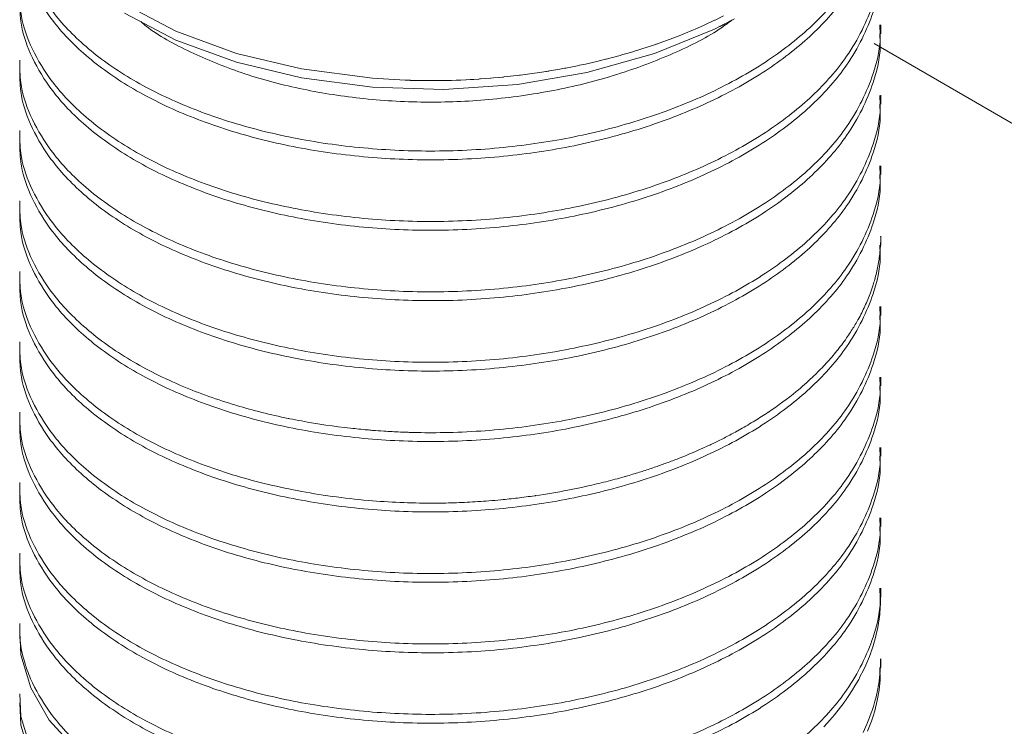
# Model space of a CAD drawing. Header units: millimetres. Extents: x 0 to 210, y 0 to 297.
# Tile 10 of 38: x 165 to 176, y 126 to 134. Entities that reach past the tile are written whole.
import ezdxf

# ---------------------------------------------------------------- set-up
doc = ezdxf.new("R2010")
doc.units = ezdxf.units.MM
doc.linetypes.add('HIDDEN', pattern=[1.905, 1.27, -0.635])
doc.layers.add('FORMAT', color=7, linetype='HIDDEN')

msp = doc.modelspace()

# ---------------------------------------------------------------- linework, layer by layer
at = {"color": 7, "linetype": 'Continuous', "lineweight": 15}
msp.add_line((198.144, 120.463), (174.782, 133.949), dxfattribs=at)
at = {"layer": 'FORMAT', "linetype": 'Continuous', "lineweight": 15}
for p, q in [((174.86, 134.063), (174.86, 134.165)), ((174.86, 133.246), (174.86, 133.349)), ((174.86, 132.43), (174.86, 132.532)), ((174.86, 131.613), (174.86, 131.715)), ((174.86, 130.797), (174.86, 130.899)), ((174.86, 129.98), (174.86, 130.082)), ((174.86, 129.164), (174.86, 129.266)), ((174.86, 128.347), (174.86, 128.449)), ((174.86, 127.531), (174.86, 127.633)), ((174.86, 126.714), (174.86, 126.816))]:
    msp.add_line(p, q, dxfattribs=at)
at = {"layer": 'FORMAT', "linetype": 'Continuous', "lineweight": 15, "flags": 128}
for points in [[(166.086, 134.404), (166.681, 134.092), (167.385, 133.835), (168.139, 133.655), (168.964, 133.546), (169.343, 133.524), (169.343, 133.524), (169.343, 133.524), (169.343, 133.524), (169.343, 133.524), (169.343, 133.524), (169.343, 133.524), (169.343, 133.524), (169.343, 133.524), (169.343, 133.524), (169.343, 133.524), (169.343, 133.524), (169.343, 133.524), (169.343, 133.524), (169.343, 133.524), (169.344, 133.524), (169.344, 133.524), (169.344, 133.524), (169.344, 133.524), (169.344, 133.524), (169.344, 133.524), (169.344, 133.524), (169.344, 133.524), (169.344, 133.524), (169.344, 133.524), (169.345, 133.524), (169.345, 133.524), (169.345, 133.524), (169.346, 133.524), (169.346, 133.524), (169.346, 133.524), (169.347, 133.524), (169.347, 133.524), (169.347, 133.524), (169.348, 133.524), (169.349, 133.524), (169.349, 133.524), (169.349, 133.524), (169.349, 133.524), (169.351, 133.524), (169.351, 133.524), (169.351, 133.524), (169.352, 133.524), (169.354, 133.524), (169.354, 133.524), (169.355, 133.524), (169.355, 133.524), (169.356, 133.524), (169.358, 133.524), (169.359, 133.524), (169.359, 133.524), (169.36, 133.524), (169.36, 133.524), (169.364, 133.524), (169.364, 133.524), (169.364, 133.524), (169.364, 133.524), (169.366, 133.524), (169.366, 133.524), (169.367, 133.524), (169.372, 133.523), (169.372, 133.523), (169.373, 133.523), (169.374, 133.523), (169.374, 133.523), (169.374, 133.523), (169.374, 133.523), (169.378, 133.523), (169.381, 133.523), (169.384, 133.523), (169.384, 133.523), (169.386, 133.523), (169.386, 133.523), (169.386, 133.523), (169.386, 133.523), (169.386, 133.523), (169.389, 133.523), (169.394, 133.523), (169.399, 133.523), (169.4, 133.523), (169.4, 133.523), (169.404, 133.522), (169.405, 133.522), (169.406, 133.522), (169.407, 133.522), (169.407, 133.522), (169.414, 133.522), (169.414, 133.522), (169.419, 133.522), (169.419, 133.522), (169.419, 133.522), (169.419, 133.522), (169.422, 133.522), (169.423, 133.522), (169.425, 133.522), (169.426, 133.522), (169.437, 133.522), (169.438, 133.522), (169.438, 133.522), (169.447, 133.521), (169.447, 133.521), (169.447, 133.521), (169.452, 133.521), (169.454, 133.521), (169.455, 133.521), (169.455, 133.521), (169.455, 133.521), (169.467, 133.521), (169.48, 133.521), (169.482, 133.521), (169.489, 133.52), (169.49, 133.52), (169.49, 133.52), (169.49, 133.52), (169.491, 133.52), (169.491, 133.52), (169.495, 133.52), (169.495, 133.52), (169.495, 133.52), (169.507, 133.52), (169.517, 133.52), (169.526, 133.52), (169.543, 133.52), (169.545, 133.52), (169.545, 133.52), (169.558, 133.52), (169.559, 133.52), (169.565, 133.519), (169.572, 133.519), (169.572, 133.519), (169.595, 133.519), (169.595, 133.519), (169.613, 133.519), (169.613, 133.519), (169.614, 133.519), (169.614, 133.519), (169.626, 133.519), (169.627, 133.519), (169.636, 133.519), (169.638, 133.519), (169.664, 133.519), (169.664, 133.519), (169.667, 133.519), (169.677, 133.519), (169.68, 133.519), (169.68, 133.519), (169.711, 133.519), (169.711, 133.519), (169.711, 133.519), (169.731, 133.52), (169.737, 133.52), (169.739, 133.52), (169.791, 133.52), (169.783, 133.52), (169.811, 133.521), (169.827, 133.521), (169.834, 133.521), (169.86, 133.522), (169.861, 133.522), (169.863, 133.522), (169.863, 133.522), (169.879, 133.522), (169.88, 133.522), (169.878, 133.522), (169.934, 133.524), (169.935, 133.524), (169.958, 133.525), (169.989, 133.526), (170.047, 133.529), (170.048, 133.529), (170.096, 133.531), (170.1, 133.532), (170.122, 133.533), (170.136, 133.534), (170.138, 133.534), (170.196, 133.537), (170.203, 133.538), (170.213, 133.538), (170.215, 133.538), (170.331, 133.547), (170.336, 133.548), (170.365, 133.55), (170.429, 133.556), (170.433, 133.556), (170.47, 133.56), (170.479, 133.56), (170.484, 133.561), (170.492, 133.562), (170.6, 133.573), (170.644, 133.578), (170.67, 133.581), (170.673, 133.582), (170.679, 133.583), (170.842, 133.604), (170.904, 133.613), (170.973, 133.624), (170.981, 133.625), (170.997, 133.628), (171.003, 133.629), (171.01, 133.63), (171.016, 133.631), (171.136, 133.652), (171.19, 133.662), (171.207, 133.665), (171.343, 133.692), (171.35, 133.694), (171.364, 133.697), (171.434, 133.711), (171.45, 133.715), (171.566, 133.742), (171.607, 133.752), (171.667, 133.767), (171.675, 133.769), (171.837, 133.812), (171.845, 133.814), (171.869, 133.821), (171.914, 133.834), (171.984, 133.854), (171.993, 133.857), (172.075, 133.882), (172.234, 133.935), (172.252, 133.941), (172.259, 133.943), (172.29, 133.954), (172.3, 133.957), (172.52, 134.04), (172.574, 134.061), (172.686, 134.108), (172.708, 134.117), (172.734, 134.128), (172.81, 134.162), (172.93, 134.219), (172.938, 134.222), (173.035, 134.271)], [(166.086, 134.302), (166.681, 133.99), (167.385, 133.733), (168.139, 133.553), (168.964, 133.444), (169.791, 133.418), (170.644, 133.476), (171.45, 133.613), (172.234, 133.833), (172.93, 134.117), (172.989, 134.145), (172.989, 134.145), (172.989, 134.145), (172.989, 134.145), (172.989, 134.145), (172.989, 134.145), (172.989, 134.145), (172.989, 134.145), (172.989, 134.145), (172.989, 134.145), (172.989, 134.145), (172.989, 134.145), (172.989, 134.145), (172.989, 134.145), (172.989, 134.145), (172.989, 134.145), (172.989, 134.145), (172.989, 134.145), (172.989, 134.145), (172.989, 134.145), (172.989, 134.145), (172.989, 134.145), (172.989, 134.145), (172.989, 134.145), (172.989, 134.145), (172.989, 134.145), (172.989, 134.145), (172.989, 134.145), (172.989, 134.145), (172.989, 134.145), (172.989, 134.145), (172.989, 134.145), (172.989, 134.145), (172.989, 134.145), (172.989, 134.145), (172.989, 134.145), (172.989, 134.145), (172.989, 134.145), (172.989, 134.145), (172.989, 134.145), (172.989, 134.145), (172.989, 134.145), (172.989, 134.145), (172.989, 134.145), (172.989, 134.145), (172.989, 134.145), (172.989, 134.145), (172.989, 134.145), (172.989, 134.145), (172.989, 134.145), (172.989, 134.145), (172.989, 134.145), (172.989, 134.145), (172.989, 134.145), (172.989, 134.145), (172.989, 134.145), (172.989, 134.145), (172.989, 134.145), (172.989, 134.145), (172.989, 134.145), (172.989, 134.145), (172.989, 134.145), (172.989, 134.145), (172.989, 134.145), (172.989, 134.145), (172.989, 134.145), (172.989, 134.145), (172.989, 134.145), (172.989, 134.145), (172.989, 134.145), (172.989, 134.145), (172.989, 134.145), (172.989, 134.145), (172.989, 134.145), (172.989, 134.145), (172.989, 134.145), (172.989, 134.145), (172.989, 134.145), (172.989, 134.145), (172.989, 134.145), (172.989, 134.145), (172.989, 134.145), (172.989, 134.145), (172.989, 134.146), (172.989, 134.146), (172.989, 134.146), (172.989, 134.146), (172.989, 134.146), (172.989, 134.146), (172.989, 134.146), (172.989, 134.146), (172.989, 134.146), (172.989, 134.146), (172.989, 134.146), (172.989, 134.146), (172.989, 134.146), (172.99, 134.146), (172.99, 134.146), (172.99, 134.146), (172.99, 134.146), (172.99, 134.146), (172.99, 134.146), (172.99, 134.146), (172.99, 134.146), (172.99, 134.146), (172.99, 134.146), (172.99, 134.146), (172.99, 134.146), (172.99, 134.146), (172.99, 134.146), (172.99, 134.146), (172.991, 134.146), (172.991, 134.146), (172.991, 134.146), (172.991, 134.146), (172.991, 134.146), (172.991, 134.146), (172.991, 134.147), (172.992, 134.147), (172.992, 134.147), (172.992, 134.147), (172.992, 134.147), (172.992, 134.147), (172.992, 134.147), (172.992, 134.147), (172.992, 134.147), (172.992, 134.147), (172.992, 134.147), (172.993, 134.148), (172.993, 134.148), (172.993, 134.148), (172.994, 134.148), (172.994, 134.148), (172.994, 134.148), (172.994, 134.148), (172.994, 134.148), (172.994, 134.148), (172.994, 134.148), (172.995, 134.149), (172.996, 134.149), (172.996, 134.149), (172.996, 134.149), (172.996, 134.149), (172.996, 134.149), (172.996, 134.149), (172.996, 134.149), (172.997, 134.149), (172.998, 134.15), (172.998, 134.15), (172.998, 134.15), (172.999, 134.15), (172.999, 134.15), (172.999, 134.151), (172.999, 134.151), (172.999, 134.151), (172.999, 134.151), (173, 134.151), (173, 134.151), (173.003, 134.152), (173.003, 134.152), (173.003, 134.153), (173.004, 134.153), (173.004, 134.153), (173.004, 134.153), (173.004, 134.153), (173.005, 134.153), (173.005, 134.153), (173.008, 134.155), (173.008, 134.155), (173.008, 134.155), (173.009, 134.155), (173.01, 134.156), (173.011, 134.156), (173.011, 134.157), (173.011, 134.157), (173.011, 134.157), (173.013, 134.158), (173.018, 134.16), (173.019, 134.16), (173.019, 134.161), (173.019, 134.161), (173.019, 134.161), (173.022, 134.162), (173.022, 134.162), (173.023, 134.163), (173.029, 134.166), (173.03, 134.166), (173.03, 134.166), (173.03, 134.166), (173.034, 134.168), (173.034, 134.168), (173.035, 134.169), (173.04, 134.171), (173.052, 134.177), (173.052, 134.177), (173.057, 134.18), (173.057, 134.18), (173.059, 134.181), (173.059, 134.181), (173.073, 134.188), (173.074, 134.189), (173.074, 134.189), (173.076, 134.189), (173.076, 134.189), (173.081, 134.192), (173.084, 134.194), (173.096, 134.2), (173.117, 134.211), (173.118, 134.212), (173.121, 134.213), (173.132, 134.219), (173.132, 134.219), (173.162, 134.235)], [(174.199, 126.027), (174.276, 126.112), (174.289, 126.127), (174.295, 126.133), (174.323, 126.166), (174.434, 126.309), (174.438, 126.315), (174.462, 126.348), (174.463, 126.35), (174.474, 126.366), (174.533, 126.455), (174.561, 126.501), (174.604, 126.576), (174.612, 126.591), (174.615, 126.597), (174.663, 126.692), (174.686, 126.741), (174.728, 126.843), (174.744, 126.885), (174.749, 126.898), (174.756, 126.92), (174.771, 126.966), (174.784, 127.006), (174.791, 127.031), (174.808, 127.097), (174.826, 127.179), (174.848, 127.328), (174.851, 127.357), (174.854, 127.386), (174.859, 127.477), (174.859, 127.496), (174.859, 127.531)], [(164.871, 127.123), (164.882, 126.861), (164.997, 126.48), (165.213, 126.104), (165.583, 125.696)], [(174.656, 125.961), (174.699, 126.057), (174.702, 126.064), (174.703, 126.066), (174.707, 126.076), (174.73, 126.134), (174.739, 126.158), (174.757, 126.206), (174.76, 126.217), (174.771, 126.251), (174.774, 126.26), (174.793, 126.325), (174.799, 126.347), (174.805, 126.372), (174.806, 126.374), (174.826, 126.466), (174.83, 126.491), (174.831, 126.493), (174.834, 126.514), (174.836, 126.526), (174.846, 126.595), (174.851, 126.635), (174.854, 126.671), (174.854, 126.68), (174.857, 126.724), (174.858, 126.749), (174.859, 126.778), (174.859, 126.816)], [(174.708, 125.977), (174.753, 126.093), (174.771, 126.149), (174.79, 126.212), (174.819, 126.331), (174.84, 126.45), (174.854, 126.569), (174.848, 126.714)], [(164.871, 126.408), (164.882, 126.147), (164.997, 125.766)], [(164.871, 126.306), (164.882, 126.045), (164.997, 125.664)]]:
    msp.add_lwpolyline(points, dxfattribs=at)
at = {"layer": 'FORMAT', "linetype": 'Continuous', "lineweight": 15}
for points, knots in [([(164.871, 135.39), (164.871, 135.303), (164.87, 135.087), (164.984, 134.743), (165.208, 134.348), (165.567, 133.952), (166.063, 133.581), (166.673, 133.262), (167.367, 133.009), (168.138, 132.824), (168.952, 132.717), (169.799, 132.69), (170.639, 132.747), (171.465, 132.887), (172.239, 133.104), (172.951, 133.395), (173.57, 133.746), (174.088, 134.156), (174.52, 134.649), (174.767, 135.159), (174.864, 135.561), (174.851, 135.75), (174.848, 135.798)], [0, 0, 0, 0, 0.030262, 0.074886, 0.120416, 0.173362, 0.227843, 0.280792, 0.335275, 0.388232, 0.442725, 0.495672, 0.550154, 0.603101, 0.657582, 0.710539, 0.765032, 0.81798, 0.872463, 0.940109, 0.984733, 1, 1, 1, 1]), ([(164.871, 135.288), (164.871, 135.201), (164.87, 134.985), (164.984, 134.641), (165.208, 134.246), (165.567, 133.85), (166.063, 133.479), (166.673, 133.16), (167.367, 132.907), (168.138, 132.722), (168.952, 132.615), (169.799, 132.588), (170.639, 132.645), (171.465, 132.785), (172.239, 133.002), (172.951, 133.293), (173.57, 133.644), (174.088, 134.054), (174.52, 134.547), (174.767, 135.057), (174.864, 135.459), (174.851, 135.648), (174.848, 135.696)], [0, 0, 0, 0, 0.030262, 0.074886, 0.120416, 0.173362, 0.227843, 0.280792, 0.335275, 0.388232, 0.442725, 0.495672, 0.550154, 0.603101, 0.657582, 0.710539, 0.765032, 0.81798, 0.872463, 0.940109, 0.984733, 1, 1, 1, 1]), ([(164.871, 134.573), (164.871, 134.486), (164.87, 134.27), (164.984, 133.927), (165.208, 133.531), (165.567, 133.136), (166.063, 132.765), (166.673, 132.445), (167.367, 132.192), (168.138, 132.008), (168.952, 131.9), (169.799, 131.873), (170.639, 131.931), (171.465, 132.071), (172.239, 132.287), (172.951, 132.578), (173.57, 132.93), (174.088, 133.339), (174.52, 133.833), (174.767, 134.342), (174.864, 134.744), (174.851, 134.933), (174.848, 134.981)], [0, 0, 0, 0, 0.030262, 0.074886, 0.120416, 0.173362, 0.227843, 0.280792, 0.335275, 0.388232, 0.442725, 0.495672, 0.550154, 0.603101, 0.657582, 0.710539, 0.765032, 0.81798, 0.872463, 0.940109, 0.984733, 1, 1, 1, 1]), ([(164.871, 134.471), (164.871, 134.384), (164.87, 134.168), (164.984, 133.825), (165.208, 133.429), (165.567, 133.034), (166.063, 132.663), (166.673, 132.343), (167.367, 132.09), (168.138, 131.906), (168.952, 131.798), (169.799, 131.771), (170.639, 131.829), (171.465, 131.969), (172.239, 132.185), (172.951, 132.476), (173.57, 132.828), (174.088, 133.237), (174.52, 133.731), (174.767, 134.24), (174.864, 134.642), (174.851, 134.831), (174.848, 134.879)], [0, 0, 0, 0, 0.030262, 0.074886, 0.120416, 0.173362, 0.227843, 0.280792, 0.335275, 0.388232, 0.442725, 0.495672, 0.550154, 0.603101, 0.657582, 0.710539, 0.765032, 0.81798, 0.872463, 0.940109, 0.984733, 1, 1, 1, 1]), ([(164.871, 133.757), (164.871, 133.67), (164.87, 133.454), (164.984, 133.11), (165.208, 132.714), (165.567, 132.319), (166.063, 131.948), (166.673, 131.629), (167.367, 131.376), (168.138, 131.191), (168.952, 131.084), (169.799, 131.057), (170.639, 131.114), (171.465, 131.254), (172.239, 131.471), (172.951, 131.762), (173.57, 132.113), (174.088, 132.523), (174.52, 133.016), (174.767, 133.526), (174.864, 133.928), (174.851, 134.117), (174.848, 134.165)], [0, 0, 0, 0, 0.030262, 0.074886, 0.120416, 0.173362, 0.227843, 0.280792, 0.335275, 0.388232, 0.442725, 0.495672, 0.550154, 0.603101, 0.657582, 0.710539, 0.765032, 0.81798, 0.872463, 0.940109, 0.984733, 1, 1, 1, 1]), ([(164.871, 133.655), (164.871, 133.568), (164.87, 133.352), (164.984, 133.008), (165.208, 132.612), (165.567, 132.217), (166.063, 131.846), (166.673, 131.527), (167.367, 131.274), (168.138, 131.089), (168.952, 130.982), (169.799, 130.955), (170.639, 131.012), (171.465, 131.152), (172.239, 131.369), (172.951, 131.66), (173.57, 132.011), (174.088, 132.421), (174.52, 132.914), (174.767, 133.424), (174.864, 133.825), (174.851, 134.015), (174.848, 134.063)], [0, 0, 0, 0, 0.030262, 0.074886, 0.120416, 0.173362, 0.227843, 0.280792, 0.335275, 0.388232, 0.442725, 0.495672, 0.550154, 0.603101, 0.657582, 0.710539, 0.765032, 0.81798, 0.872463, 0.940109, 0.984733, 1, 1, 1, 1]), ([(164.871, 132.94), (164.871, 132.853), (164.87, 132.637), (164.984, 132.294), (165.208, 131.898), (165.567, 131.503), (166.063, 131.132), (166.673, 130.812), (167.367, 130.559), (168.138, 130.375), (168.952, 130.267), (169.799, 130.24), (170.639, 130.298), (171.465, 130.438), (172.239, 130.654), (172.951, 130.945), (173.57, 131.297), (174.088, 131.706), (174.52, 132.2), (174.767, 132.709), (174.864, 133.111), (174.851, 133.3), (174.848, 133.348)], [0, 0, 0, 0, 0.030262, 0.074886, 0.120416, 0.173362, 0.227843, 0.280792, 0.335275, 0.388232, 0.442725, 0.495672, 0.550154, 0.603101, 0.657582, 0.710539, 0.765032, 0.81798, 0.872463, 0.940109, 0.984733, 1, 1, 1, 1]), ([(164.871, 132.838), (164.871, 132.751), (164.87, 132.535), (164.984, 132.192), (165.208, 131.796), (165.567, 131.401), (166.063, 131.03), (166.673, 130.71), (167.367, 130.457), (168.138, 130.273), (168.952, 130.165), (169.799, 130.138), (170.639, 130.196), (171.465, 130.336), (172.239, 130.552), (172.951, 130.843), (173.57, 131.194), (174.088, 131.604), (174.52, 132.098), (174.767, 132.607), (174.864, 133.009), (174.851, 133.198), (174.848, 133.246)], [0, 0, 0, 0, 0.030262, 0.074886, 0.120416, 0.173362, 0.227843, 0.280792, 0.335275, 0.388232, 0.442725, 0.495672, 0.550154, 0.603101, 0.657582, 0.710539, 0.765032, 0.81798, 0.872463, 0.940109, 0.984733, 1, 1, 1, 1]), ([(164.871, 132.124), (164.871, 132.037), (164.87, 131.821), (164.984, 131.477), (165.208, 131.081), (165.567, 130.686), (166.063, 130.315), (166.65, 130.008), (167.112, 129.836), (167.55, 129.702), (167.784, 129.643), (168.042, 129.591), (168.278, 129.545), (168.579, 129.501), (168.858, 129.473), (168.986, 129.462), (169.05, 129.457), (169.157, 129.45), (169.239, 129.446), (169.337, 129.442), (169.371, 129.441), (169.405, 129.44), (169.539, 129.436), (169.958, 129.435), (170.639, 129.481), (171.465, 129.621), (172.239, 129.838), (172.951, 130.129), (173.57, 130.48), (174.088, 130.89), (174.52, 131.383), (174.767, 131.893), (174.864, 132.294), (174.851, 132.484), (174.848, 132.532)], [0, 0, 0, 0, 0.030258, 0.074875, 0.120398, 0.173337, 0.22781, 0.280751, 0.329208, 0.335246, 0.377681, 0.378852, 0.388224, 0.426163, 0.438614, 0.442752, 0.451066, 0.451085, 0.463517, 0.466765, 0.470013, 0.470014, 0.473261, 0.495746, 0.55022, 0.603159, 0.657633, 0.710582, 0.765066, 0.818007, 0.872482, 0.940118, 0.984735, 1, 1, 1, 1]), ([(164.871, 132.022), (164.871, 131.935), (164.87, 131.719), (164.984, 131.375), (165.208, 130.979), (165.567, 130.584), (166.063, 130.213), (166.673, 129.894), (167.367, 129.641), (168.138, 129.456), (168.952, 129.349), (169.799, 129.322), (170.639, 129.379), (171.465, 129.519), (172.239, 129.736), (172.951, 130.026), (173.57, 130.378), (174.088, 130.788), (174.52, 131.281), (174.767, 131.791), (174.864, 132.192), (174.851, 132.382), (174.848, 132.43)], [0, 0, 0, 0, 0.030262, 0.074886, 0.120416, 0.173362, 0.227843, 0.280792, 0.335275, 0.388232, 0.442725, 0.495672, 0.550154, 0.603101, 0.657582, 0.710539, 0.765032, 0.81798, 0.872463, 0.940109, 0.984733, 1, 1, 1, 1]), ([(164.871, 131.307), (164.871, 131.22), (164.87, 131.004), (164.984, 130.661), (165.208, 130.265), (165.567, 129.87), (166.063, 129.499), (166.673, 129.179), (167.367, 128.926), (168.138, 128.742), (168.919, 128.638), (169.48, 128.617), (169.765, 128.621), (169.806, 128.621), (169.855, 128.622), (169.937, 128.625), (170.104, 128.632), (170.276, 128.643), (170.407, 128.654), (170.518, 128.665), (170.649, 128.679), (170.78, 128.696), (170.85, 128.706), (170.979, 128.725), (171.159, 128.755), (171.356, 128.795), (171.43, 128.811), (171.525, 128.833), (171.671, 128.867), (171.819, 128.907), (171.948, 128.944), (172.018, 128.965), (172.129, 129), (172.208, 129.026), (172.297, 129.057), (172.385, 129.089), (172.517, 129.138), (172.647, 129.191), (172.742, 129.233), (172.805, 129.261), (172.865, 129.288), (172.956, 129.331), (173.061, 129.384), (173.161, 129.437), (173.275, 129.501), (173.398, 129.573), (173.504, 129.641), (173.67, 129.751), (173.848, 129.883), (174.041, 130.053), (174.177, 130.186), (174.293, 130.313), (174.391, 130.434), (174.461, 130.531), (174.521, 130.619), (174.565, 130.691), (174.622, 130.792), (174.678, 130.903), (174.733, 131.037), (174.769, 131.14), (174.8, 131.244), (174.829, 131.37), (174.847, 131.489), (174.856, 131.595), (174.861, 131.658), (174.859, 131.706), (174.859, 131.715)], [0, 0, 0, 0, 0.030244, 0.074842, 0.120344, 0.173258, 0.227707, 0.280624, 0.335075, 0.388, 0.44246, 0.488956, 0.495395, 0.496836, 0.496841, 0.504725, 0.512609, 0.528579, 0.537652, 0.537812, 0.549908, 0.563015, 0.563161, 0.563593, 0.588214, 0.598601, 0.602876, 0.603017, 0.617787, 0.632462, 0.633614, 0.644964, 0.647107, 0.657388, 0.66191, 0.666485, 0.676681, 0.691356, 0.69603, 0.699009, 0.706002, 0.710372, 0.720805, 0.73188, 0.735575, 0.750251, 0.764404, 0.764895, 0.797262, 0.817855, 0.829784, 0.846606, 0.86338, 0.872368, 0.880018, 0.89342, 0.89661, 0.913432, 0.930207, 0.940095, 0.946844, 0.963436, 0.980257, 0.984725, 0.997033, 1, 1, 1, 1]), ([(164.871, 131.205), (164.871, 131.118), (164.87, 130.902), (164.984, 130.559), (165.208, 130.163), (165.567, 129.767), (166.063, 129.397), (166.673, 129.077), (167.367, 128.824), (168.138, 128.64), (168.952, 128.532), (169.799, 128.505), (170.639, 128.562), (171.465, 128.702), (172.239, 128.919), (172.951, 129.21), (173.57, 129.561), (174.088, 129.971), (174.52, 130.465), (174.767, 130.974), (174.864, 131.376), (174.851, 131.565), (174.848, 131.613)], [0, 0, 0, 0, 0.030262, 0.074886, 0.120416, 0.173362, 0.227843, 0.280792, 0.335275, 0.388232, 0.442725, 0.495672, 0.550154, 0.603101, 0.657582, 0.710539, 0.765032, 0.81798, 0.872463, 0.940109, 0.984733, 1, 1, 1, 1]), ([(164.871, 130.491), (164.871, 130.404), (164.87, 130.188), (164.984, 129.844), (165.208, 129.448), (165.567, 129.053), (166.063, 128.682), (166.673, 128.363), (167.367, 128.109), (168.138, 127.925), (168.952, 127.818), (169.799, 127.791), (170.639, 127.848), (171.465, 127.988), (172.239, 128.205), (172.951, 128.495), (173.57, 128.847), (174.088, 129.257), (174.52, 129.75), (174.767, 130.26), (174.864, 130.661), (174.851, 130.851), (174.848, 130.899)], [0, 0, 0, 0, 0.030262, 0.074886, 0.120416, 0.173362, 0.227843, 0.280792, 0.335275, 0.388232, 0.442725, 0.495672, 0.550154, 0.603101, 0.657582, 0.710539, 0.765032, 0.81798, 0.872463, 0.940109, 0.984733, 1, 1, 1, 1]), ([(164.871, 130.389), (164.871, 130.301), (164.87, 130.086), (164.984, 129.742), (165.208, 129.346), (165.567, 128.951), (166.063, 128.58), (166.673, 128.261), (167.367, 128.007), (168.138, 127.823), (168.952, 127.716), (169.799, 127.689), (170.639, 127.746), (171.465, 127.886), (172.239, 128.103), (172.951, 128.393), (173.57, 128.745), (174.088, 129.155), (174.52, 129.648), (174.767, 130.157), (174.864, 130.559), (174.851, 130.748), (174.848, 130.797)], [0, 0, 0, 0, 0.030262, 0.074886, 0.120416, 0.173362, 0.227843, 0.280792, 0.335275, 0.388232, 0.442725, 0.495672, 0.550154, 0.603101, 0.657582, 0.710539, 0.765032, 0.81798, 0.872463, 0.940109, 0.984733, 1, 1, 1, 1]), ([(164.871, 129.674), (164.871, 129.587), (164.87, 129.371), (164.984, 129.028), (165.208, 128.632), (165.567, 128.236), (166.063, 127.866), (166.673, 127.546), (167.367, 127.293), (168.138, 127.109), (168.952, 127.001), (169.799, 126.974), (170.639, 127.031), (171.465, 127.171), (172.239, 127.388), (172.951, 127.679), (173.57, 128.03), (174.088, 128.44), (174.52, 128.934), (174.767, 129.443), (174.864, 129.845), (174.851, 130.034), (174.848, 130.082)], [0, 0, 0, 0, 0.030262, 0.074886, 0.120416, 0.173362, 0.227843, 0.280792, 0.335275, 0.388232, 0.442725, 0.495672, 0.550154, 0.603101, 0.657582, 0.710539, 0.765032, 0.81798, 0.872463, 0.940109, 0.984733, 1, 1, 1, 1]), ([(164.871, 129.572), (164.871, 129.485), (164.87, 129.269), (164.984, 128.925), (165.208, 128.53), (165.567, 128.134), (166.063, 127.764), (166.673, 127.444), (167.367, 127.191), (168.138, 127.007), (168.952, 126.899), (169.799, 126.872), (170.639, 126.929), (171.465, 127.069), (172.239, 127.286), (172.951, 127.577), (173.57, 127.928), (174.088, 128.338), (174.52, 128.831), (174.767, 129.341), (174.864, 129.743), (174.851, 129.932), (174.848, 129.98)], [0, 0, 0, 0, 0.030262, 0.074886, 0.120416, 0.173362, 0.227843, 0.280792, 0.335275, 0.388232, 0.442725, 0.495672, 0.550154, 0.603101, 0.657582, 0.710539, 0.765032, 0.81798, 0.872463, 0.940109, 0.984733, 1, 1, 1, 1]), ([(164.871, 128.858), (164.871, 128.77), (164.87, 128.555), (164.984, 128.211), (165.208, 127.815), (165.567, 127.42), (166.063, 127.049), (166.673, 126.73), (167.367, 126.476), (168.138, 126.292), (168.952, 126.185), (169.799, 126.158), (170.639, 126.215), (171.465, 126.355), (172.239, 126.571), (172.951, 126.862), (173.57, 127.214), (174.088, 127.623), (174.52, 128.117), (174.767, 128.626), (174.864, 129.028), (174.851, 129.217), (174.848, 129.266)], [0, 0, 0, 0, 0.030262, 0.074886, 0.120416, 0.173362, 0.227843, 0.280792, 0.335275, 0.388232, 0.442725, 0.495672, 0.550154, 0.603101, 0.657582, 0.710539, 0.765032, 0.81798, 0.872463, 0.940109, 0.984733, 1, 1, 1, 1]), ([(164.871, 128.756), (164.871, 128.668), (164.87, 128.452), (164.984, 128.109), (165.208, 127.713), (165.567, 127.318), (166.063, 126.947), (166.673, 126.628), (167.367, 126.374), (168.138, 126.19), (168.952, 126.082), (169.799, 126.056), (170.639, 126.113), (171.465, 126.253), (172.239, 126.469), (172.951, 126.76), (173.57, 127.112), (174.088, 127.521), (174.52, 128.015), (174.767, 128.524), (174.864, 128.926), (174.851, 129.115), (174.848, 129.164)], [0, 0, 0, 0, 0.030262, 0.074886, 0.120416, 0.173362, 0.227843, 0.280792, 0.335275, 0.388232, 0.442725, 0.495672, 0.550154, 0.603101, 0.657582, 0.710539, 0.765032, 0.81798, 0.872463, 0.940109, 0.984733, 1, 1, 1, 1]), ([(164.871, 128.041), (164.871, 127.954), (164.87, 127.738), (164.984, 127.394), (165.208, 126.999), (165.567, 126.603), (166.063, 126.233), (166.673, 125.913), (167.367, 125.66), (168.138, 125.476), (168.952, 125.368), (169.799, 125.341), (170.639, 125.398), (171.465, 125.538), (172.239, 125.755), (172.951, 126.046), (173.57, 126.397), (174.088, 126.807), (174.52, 127.3), (174.767, 127.81), (174.864, 128.212), (174.851, 128.401), (174.848, 128.449)], [0, 0, 0, 0, 0.030262, 0.074886, 0.120416, 0.173362, 0.227843, 0.280792, 0.335275, 0.388232, 0.442725, 0.495672, 0.550154, 0.603101, 0.657582, 0.710539, 0.765032, 0.81798, 0.872463, 0.940109, 0.984733, 1, 1, 1, 1]), ([(164.871, 127.939), (164.871, 127.852), (164.87, 127.636), (164.984, 127.292), (165.208, 126.897), (165.567, 126.501), (166.063, 126.13), (166.673, 125.811), (167.367, 125.558), (168.138, 125.373), (168.952, 125.266), (169.799, 125.239), (170.639, 125.296), (171.465, 125.436), (172.239, 125.653), (172.951, 125.944), (173.57, 126.295), (174.088, 126.705), (174.52, 127.198), (174.767, 127.708), (174.864, 128.11), (174.851, 128.299), (174.848, 128.347)], [0, 0, 0, 0, 0.030262, 0.074886, 0.120416, 0.173362, 0.227843, 0.280792, 0.335275, 0.388232, 0.442725, 0.495672, 0.550154, 0.603101, 0.657582, 0.710539, 0.765032, 0.81798, 0.872463, 0.940109, 0.984733, 1, 1, 1, 1]), ([(164.871, 127.225), (164.87, 127.137), (164.869, 126.981), (164.917, 126.8), (164.959, 126.674), (165.034, 126.487), (165.166, 126.257), (165.375, 125.998), (165.646, 125.728), (166.063, 125.416), (166.673, 125.097), (167.367, 124.843), (168.138, 124.659), (168.952, 124.551), (169.799, 124.525), (170.639, 124.582), (171.465, 124.722), (172.239, 124.938), (172.951, 125.229), (173.57, 125.581), (174.088, 125.99), (174.52, 126.484), (174.767, 126.993), (174.864, 127.395), (174.851, 127.584), (174.848, 127.633)], [0, 0, 0, 0, 0.03026, 0.054142, 0.063191, 0.074911, 0.120437, 0.146134, 0.173425, 0.227902, 0.280846, 0.335326, 0.388278, 0.442767, 0.49571, 0.550188, 0.603131, 0.657608, 0.710561, 0.76505, 0.817993, 0.872473, 0.940113, 0.984734, 1, 1, 1, 1])]:
    msp.add_open_spline(points, degree=3, knots=knots, dxfattribs=at)
at = {"layer": 'FORMAT', "linetype": 'Continuous', "lineweight": 0}
msp.add_open_spline([(173.13, 134.218), (173.083, 134.183), (172.878, 134.031), (172.418, 133.81), (171.773, 133.567), (171.06, 133.392), (170.322, 133.288), (169.563, 133.258), (168.82, 133.303), (168.1, 133.419), (167.434, 133.599), (166.84, 133.847), (166.452, 134.052), (166.295, 134.186), (166.274, 134.203)], degree=3, knots=[0, 0, 0, 0, 0.028296, 0.122621, 0.219681, 0.314013, 0.41108, 0.505426, 0.602509, 0.696833, 0.793894, 0.888222, 0.985285, 1, 1, 1, 1], dxfattribs=at)

doc.saveas('drawing.dxf')
